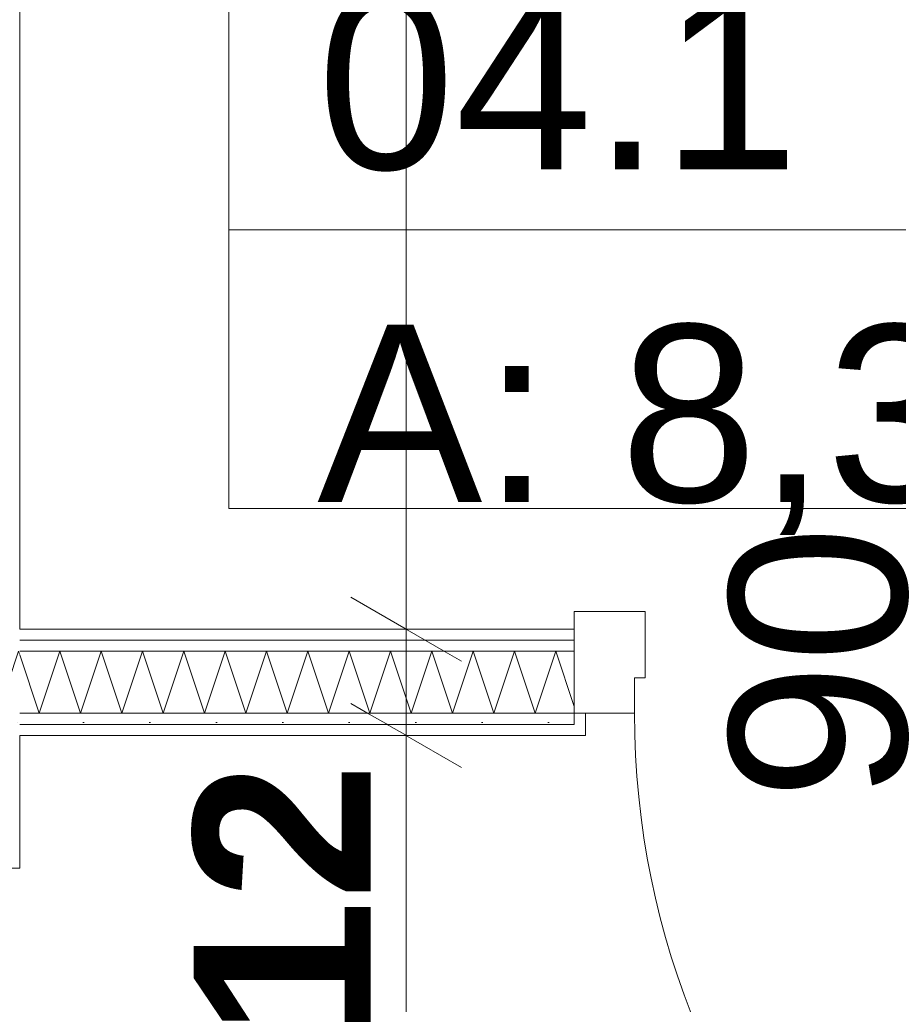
# Model space of a CAD drawing. Extents: x -7314 to 11761, y 144 to 9383.
# Tile 108 of 193: x 2048 to 2147, y 7878 to 7989. Entities that reach past the tile are written whole.
import ezdxf
from ezdxf.xclip import XClip

# ---------------------------------------------------------------- set-up
doc = ezdxf.new("R2010")
doc.units = 0
doc.header["$MEASUREMENT"] = 0
doc.header["$XCLIPFRAME"] = 0
doc.linetypes.add('Wipeout_Contour', pattern=[20000, 0, -20000])
for name, color, linetype in [('FORMA - Arch 01 - 220-A Ściany', 7, 'Continuous'), ('FORMA - Arch 02 - Strefy', 7, 'Continuous'), ('FORMA - Arch 02 - Ściany zewnętrzne', 7, 'Continuous'), ('FORMA - Arch 04 - Wymiary ogólne', 7, 'Continuous')]:
    doc.layers.add(name, color=color, linetype=linetype)
doc.styles.add('STYL_AUTOMATYCZNY_2', font='arial.ttf')
doc.styles.add('STYL_AUTOMATYCZNY_9', font='arial.ttf')
pattern_1 = [(0, (4185.3, -5972.398), (0, 7.5), [0, -7.5])]

# ---------------------------------------------------------------- blocks, each defined once
blk = doc.blocks.new('*X100')
at = {"layer": 'FORMA - Arch 01 - 220-A Ściany', "color": 7, "linetype": 'Continuous', "lineweight": 5, "ltscale": 0.025}
for p, q in [((2033.1, 7915.55), (2033.97, 7918.14)), ((2033.97, 7918.14), (2036.3, 7911.14)), ((2036.3, 7911.14), (2038.63, 7918.14)), ((2038.63, 7918.14), (2040.97, 7911.14)), ((2040.97, 7911.14), (2043.3, 7918.14)), ((2043.3, 7918.14), (2045.63, 7911.14)), ((2045.63, 7911.14), (2047.97, 7918.14)), ((2047.97, 7918.14), (2048.1, 7917.74))]:
    blk.add_line(p, q, dxfattribs=at)
blk = doc.blocks.new('*X103')
at = {"layer": 'FORMA - Arch 01 - 220-A Ściany', "color": 7, "linetype": 'Continuous', "lineweight": 5, "ltscale": 0.025}
for p, q in [((2050.3, 7911.14), (2052.63, 7918.14)), ((2052.63, 7918.14), (2054.97, 7911.14)), ((2054.97, 7911.14), (2057.3, 7918.14)), ((2057.3, 7918.14), (2059.63, 7911.14)), ((2059.63, 7911.14), (2061.97, 7918.14)), ((2061.97, 7918.14), (2064.3, 7911.14)), ((2064.3, 7911.14), (2066.63, 7918.14)), ((2066.63, 7918.14), (2068.97, 7911.14)), ((2068.97, 7911.14), (2071.3, 7918.14)), ((2071.3, 7918.14), (2073.63, 7911.14)), ((2073.63, 7911.14), (2075.97, 7918.14)), ((2075.97, 7918.14), (2078.3, 7911.14)), ((2078.3, 7911.14), (2080.63, 7918.14)), ((2080.63, 7918.14), (2082.97, 7911.14)), ((2082.97, 7911.14), (2085.3, 7918.14)), ((2085.3, 7918.14), (2087.63, 7911.14)), ((2087.63, 7911.14), (2089.97, 7918.14)), ((2089.97, 7918.14), (2092.3, 7911.14)), ((2092.3, 7911.14), (2094.63, 7918.14)), ((2094.63, 7918.14), (2096.97, 7911.14)), ((2096.97, 7911.14), (2099.3, 7918.14)), ((2099.3, 7918.14), (2101.63, 7911.14)), ((2101.63, 7911.14), (2103.97, 7918.14)), ((2103.97, 7918.14), (2106.3, 7911.14)), ((2106.3, 7911.14), (2108.63, 7918.14)), ((2108.63, 7918.14), (2110.71, 7911.9)), ((2048.1, 7917.74), (2050.3, 7911.14))]:
    blk.add_line(p, q, dxfattribs=at)
blk = doc.blocks.new('Rysunek_1_1', base_point=(4185.3, -5972.4))
at = {"layer": 'FORMA - Arch 01 - 220-A Ściany', "linetype": 'Continuous', "lineweight": 5}
h = blk.add_hatch(dxfattribs=at)
h.set_pattern_fill('Gips_0001', style=0, pattern_type=2)
h.set_pattern_definition(pattern_1)
h.paths.add_polyline_path([(2048.1, 7918.14), (2048.1, 7919.39), (2033.1, 7919.39), (2033.1, 7918.14)])
h = blk.add_hatch(dxfattribs=at)
h.set_pattern_fill('Gips_0001', style=0, pattern_type=2)
h.set_pattern_definition(pattern_1)
h.paths.add_polyline_path([(2048.1, 7909.89), (2048.1, 7911.14), (2033.1, 7911.14), (2033.1, 7909.89)])
at = {"color": 7, "linetype": 'Continuous', "lineweight": 13, "ltscale": 0.025}
blk.add_blockref('*X100', (0, 0), dxfattribs=at)
at = {"color": 254, "linetype": 'Wipeout_Contour', "lineweight": 0, "ltscale": 41761.403087}
blk.add_wipeout([(2412.21, 8071.66), (2412.21, 8139.9), (2033.1, 8139.9), (2033.1, 7920.64), (2412.21, 7920.64)], dxfattribs=at).dxf.layer = 'FORMA - Arch 02 - Strefy'
at = {"color": 254, "linetype": 'Wipeout_Contour', "lineweight": 0, "ltscale": 32564.192828}
blk.add_wipeout([(2033.1, 7750.58), (2412.21, 7750.58), (2412.21, 7908.64), (2033.1, 7908.64)], dxfattribs=at).dxf.layer = 'FORMA - Arch 02 - Strefy'
at = {"layer": 'FORMA - Arch 01 - 220-A Ściany', "linetype": 'Continuous', "lineweight": 5}
h = blk.add_hatch(dxfattribs=at)
h.set_pattern_fill('Gips_0001', style=0, pattern_type=2)
h.set_pattern_definition(pattern_1)
h.paths.add_polyline_path([(2048.1, 7919.39), (2048.1, 7920.64), (2033.1, 7920.64), (2033.1, 7919.39)])
h = blk.add_hatch(dxfattribs=at)
h.set_pattern_fill('Gips_0001', style=0, pattern_type=2)
h.set_pattern_definition(pattern_1)
h.paths.add_polyline_path([(2048.1, 7908.64), (2048.1, 7909.89), (2033.1, 7909.89), (2033.1, 7908.64)])
at = {"layer": 'FORMA - Arch 01 - 220-A Ściany', "color": 7, "linetype": 'Continuous', "lineweight": 13, "ltscale": 0.025}
blk.add_arc((2209.91, 7911.14), 92.4, 180, 270, dxfattribs=at)
at = {"layer": 'FORMA - Arch 02 - Strefy', "color": 7, "linetype": 'Continuous', "lineweight": 13, "ltscale": 0.025}
for p, q in [((2071.7, 7965.7), (2071.7, 7997.13)), ((2219.16, 7965.7), (2071.7, 7965.7)), ((2071.7, 7965.7), (2219.16, 7965.7)), ((2071.7, 7934.27), (2071.7, 7965.7)), ((2219.16, 7934.27), (2071.7, 7934.27))]:
    blk.add_line(p, q, dxfattribs=at)
at = {"layer": 'FORMA - Arch 01 - 220-A Ściany', "color": 7, "linetype": 'Continuous', "lineweight": 13, "insert": (1998.49, 7807.04), "char_height": 20, "attachment_point": 7, "style": 'STYL_AUTOMATYCZNY_2'}
blk.add_mtext('\\A1;{\\pql;\\pt0;\\fArial|b0|i0|c238|p0;\\W1.000000;200\\fArial|b0|i0|c238|p0;\\W1.000000;\\A1{\\H.66x;\\S^  ;}\\fArial|b0|i0|c238|p0;\\W1.000000;\\fArial|b0|i0|c238|p0;\\W1.000000;}', dxfattribs=at)
at = {"layer": 'FORMA - Arch 02 - Strefy', "color": 7, "linetype": 'Continuous', "lineweight": 13, "insert": (2071.7, 8021.3), "char_height": 18, "attachment_point": 1, "style": 'STYL_AUTOMATYCZNY_2'}
blk.add_mtext('\\A1;{\\pql;\\pt0,460;\\fArial|b0|i0|c238|p0;\\W1.000000;wc\\fArial|b0|i0|c238|p0;\\W1.000000;\\A1{\\H.66x;\\S^  ;}\\fArial|b0|i0|c238|p0;\\W1.000000;\\fArial|b0|i0|c238|p0;\\W1.000000;\\A1{\\H.66x;\\S^  ;}}', dxfattribs=at)
at = {"layer": 'FORMA - Arch 04 - Wymiary ogólne', "color": 154, "linetype": 'Continuous', "lineweight": 13, "insert": (2087.74, 7874.52), "char_height": 20, "width": 30.509, "attachment_point": 7, "rotation": 90, "style": 'STYL_AUTOMATYCZNY_9'}
blk.add_mtext('\\A1;{\\pql;\\fArial|b1|i0|c238|p0;\\W1.000000;12}', dxfattribs=at)
at = {"color": 254, "linetype": 'Wipeout_Contour', "lineweight": 0, "ltscale": 32753.989717}
blk.add_wipeout([(2110.71, 7920.64), (2048.1, 7920.64), (2048.1, 7919.39), (2110.71, 7919.39)], dxfattribs=at).dxf.layer = 'FORMA - Arch 01 - 220-A Ściany'
at = {"color": 254, "linetype": 'Wipeout_Contour', "lineweight": 0, "ltscale": 32712.401368}
blk.add_wipeout([(2048.1, 7909.89), (2048.1, 7908.64), (2110.71, 7908.64), (2110.71, 7909.89)], dxfattribs=at).dxf.layer = 'FORMA - Arch 01 - 220-A Ściany'
at = {"layer": 'FORMA - Arch 01 - 220-A Ściany', "linetype": 'Continuous', "lineweight": 5}
h = blk.add_hatch(dxfattribs=at)
h.set_pattern_fill('Gips_0001', style=0, pattern_type=2)
h.set_pattern_definition(pattern_1)
h.paths.add_polyline_path([(2110.71, 7920.64), (2048.1, 7920.64), (2048.1, 7919.39), (2110.71, 7919.39)])
h = blk.add_hatch(dxfattribs=at)
h.set_pattern_fill('Gips_0001', style=0, pattern_type=2)
h.set_pattern_definition(pattern_1)
h.paths.add_polyline_path([(2048.1, 7909.89), (2048.1, 7908.64), (2110.71, 7908.64), (2110.71, 7909.89)])
at = {"layer": 'FORMA - Arch 01 - 220-A Ściany', "color": 7, "linetype": 'Continuous', "lineweight": 15, "ltscale": 0.025, "flags": 128}
blk.add_lwpolyline([(2110.71, 7920.64), (2048.1, 7920.64)], dxfattribs=at)
at = {"layer": 'FORMA - Arch 02 - Ściany zewnętrzne', "color": 7, "linetype": 'Continuous', "lineweight": 13, "ltscale": 0.025, "flags": 128}
blk.add_lwpolyline([(2048.1, 7920.64), (2048.1, 8139.9)], dxfattribs=at)
at = {"layer": 'FORMA - Arch 04 - Wymiary ogólne', "color": 154, "linetype": 'Continuous', "lineweight": 13, "ltscale": 0.025}
for p, q in [((2091.74, 7920.64), (2091.74, 8139.9)), ((2101.11, 7920.64), (2082.36, 7920.64)), ((2101.11, 7908.64), (2082.36, 7908.64)), ((2091.74, 7750.58), (2091.74, 7908.64))]:
    blk.add_line(p, q, dxfattribs=at)
at = {"color": 254, "linetype": 'Wipeout_Contour', "lineweight": 0, "ltscale": 32749.153677}
blk.add_wipeout([(2048.1, 7918.14), (2110.71, 7918.14), (2110.71, 7919.39), (2048.1, 7919.39)], dxfattribs=at).dxf.layer = 'FORMA - Arch 01 - 220-A Ściany'
at = {"color": 254, "linetype": 'Wipeout_Contour', "lineweight": 0, "ltscale": 32717.237034}
blk.add_wipeout([(2048.1, 7909.89), (2110.71, 7909.89), (2110.71, 7911.14), (2048.1, 7911.14)], dxfattribs=at).dxf.layer = 'FORMA - Arch 01 - 220-A Ściany'
at = {"layer": 'FORMA - Arch 01 - 220-A Ściany', "linetype": 'Continuous', "lineweight": 5}
h = blk.add_hatch(dxfattribs=at)
h.set_pattern_fill('Gips_0001', style=0, pattern_type=2)
h.set_pattern_definition(pattern_1)
h.paths.add_polyline_path([(2048.1, 7918.14), (2110.71, 7918.14), (2110.71, 7919.39), (2048.1, 7919.39)])
h = blk.add_hatch(dxfattribs=at)
h.set_pattern_fill('Gips_0001', style=0, pattern_type=2)
h.set_pattern_definition(pattern_1)
h.paths.add_polyline_path([(2048.1, 7909.89), (2110.71, 7909.89), (2110.71, 7911.14), (2048.1, 7911.14)])
at = {"layer": 'FORMA - Arch 01 - 220-A Ściany', "color": 7, "linetype": 'Continuous', "lineweight": 15, "ltscale": 0.025}
blk.add_line((2110.71, 7919.39), (2110.71, 7920.64), dxfattribs=at)
at = {"layer": 'FORMA - Arch 01 - 220-A Ściany', "color": 7, "linetype": 'Continuous', "lineweight": 13, "ltscale": 0.025}
blk.add_line((2110.71, 7919.39), (2048.1, 7919.39), dxfattribs=at)
at = {"color": 254, "linetype": 'Wipeout_Contour', "lineweight": 0, "ltscale": 32733.195099}
blk.add_wipeout([(2048.1, 7911.14), (2110.71, 7911.14), (2110.71, 7918.14), (2048.1, 7918.14)], dxfattribs=at).dxf.layer = 'FORMA - Arch 01 - 220-A Ściany'
at = {"layer": 'FORMA - Arch 01 - 220-A Ściany', "color": 7, "linetype": 'Continuous', "lineweight": 15, "ltscale": 0.025}
blk.add_line((2110.71, 7918.14), (2110.71, 7919.39), dxfattribs=at)
at = {"layer": 'FORMA - Arch 01 - 220-A Ściany', "color": 7, "linetype": 'Continuous', "lineweight": 13, "ltscale": 0.025}
blk.add_line((2110.71, 7918.14), (2048.1, 7918.14), dxfattribs=at)
at = {"layer": 'FORMA - Arch 04 - Wymiary ogólne', "color": 154, "linetype": 'Continuous', "lineweight": 13, "ltscale": 0.025}
for p, q in [((2085.49, 7924.25), (2097.99, 7917.03)), ((2091.74, 7908.64), (2091.74, 7920.64)), ((2085.49, 7912.25), (2097.99, 7905.03))]:
    blk.add_line(p, q, dxfattribs=at)
at = {"color": 7, "linetype": 'Continuous', "lineweight": 13, "ltscale": 0.025}
blk.add_blockref('*X103', (0, 0), dxfattribs=at)
at = {"layer": 'FORMA - Arch 01 - 220-A Ściany', "color": 7, "linetype": 'Continuous', "lineweight": 13, "insert": (2154.05, 7901.28), "char_height": 20, "attachment_point": 7, "rotation": 90, "style": 'STYL_AUTOMATYCZNY_2'}
blk.add_mtext('\\A1;{\\pql;\\pt0;\\fArial|b0|i0|c238|p0;\\W1.000000;90\\fArial|b0|i0|c238|p0;\\W1.000000;\\A1{\\H.66x;\\S^  ;}\\fArial|b0|i0|c238|p0;\\W1.000000;\\fArial|b0|i0|c238|p0;\\W1.000000;}', dxfattribs=at)
at = {"color": 254, "linetype": 'Wipeout_Contour', "lineweight": 0, "ltscale": 40934.09694}
blk.add_wipeout([(2111.96, 7908.64), (2111.96, 7911.14), (2110.71, 7911.14), (2110.71, 7909.89), (2110.71, 7908.64)], dxfattribs=at).dxf.layer = 'FORMA - Arch 01 - 220-A Ściany'
at = {"layer": 'FORMA - Arch 01 - 220-A Ściany', "linetype": 'Continuous', "lineweight": 5}
h = blk.add_hatch(dxfattribs=at)
h.set_pattern_fill('Gips_0001', style=0, pattern_type=2)
h.set_pattern_definition(pattern_1)
h.paths.add_polyline_path([(2111.96, 7908.64), (2111.96, 7911.14), (2110.71, 7911.14), (2110.71, 7909.89), (2110.71, 7908.64)])
at = {"layer": 'FORMA - Arch 01 - 220-A Ściany', "color": 7, "linetype": 'Continuous', "lineweight": 15, "ltscale": 0.025}
for p, q in [((2110.71, 7911.14), (2110.71, 7918.14)), ((2110.71, 7911.14), (2111.96, 7911.14)), ((2111.96, 7911.14), (2111.96, 7908.64)), ((2110.71, 7908.64), (2111.96, 7908.64)), ((2110.71, 7908.64), (2111.96, 7908.64))]:
    blk.add_line(p, q, dxfattribs=at)
at = {"layer": 'FORMA - Arch 01 - 220-A Ściany', "color": 7, "linetype": 'Continuous', "lineweight": 13, "ltscale": 0.025}
for p, q in [((2048.1, 7911.14), (2110.71, 7911.14)), ((2110.71, 7909.89), (2110.71, 7911.14)), ((2048.1, 7909.89), (2110.71, 7909.89))]:
    blk.add_line(p, q, dxfattribs=at)
at = {"layer": 'FORMA - Arch 01 - 220-A Ściany', "color": 7, "linetype": 'Continuous', "lineweight": 15, "ltscale": 0.025, "flags": 128}
blk.add_lwpolyline([(2048.1, 7908.64), (2110.71, 7908.64)], dxfattribs=at)
at = {"color": 254, "linetype": 'Wipeout_Contour', "lineweight": 0, "ltscale": 49164.350825}
blk.add_wipeout([(2118.71, 7922.64), (2110.71, 7922.64), (2110.71, 7911.14), (2117.51, 7911.14), (2117.51, 7915.14), (2118.71, 7915.14)], dxfattribs=at).dxf.layer = 'FORMA - Arch 01 - 220-A Ściany'
at = {"color": 254, "linetype": 'Wipeout_Contour', "lineweight": 0, "ltscale": 24490.698718}
blk.add_wipeout([(2048.1, 7908.64), (2033.1, 7908.64), (2048.1, 7893.64)], dxfattribs=at).dxf.layer = 'FORMA - Arch 02 - Ściany zewnętrzne'
at = {"layer": 'FORMA - Arch 01 - 220-A Ściany', "color": 7, "linetype": 'Continuous', "lineweight": 15, "ltscale": 0.025}
for p, q in [((2110.71, 7911.14), (2110.71, 7922.64)), ((2110.71, 7922.64), (2118.71, 7922.64)), ((2118.71, 7922.64), (2118.71, 7915.14)), ((2110.71, 7919.39), (2110.71, 7920.64)), ((2110.71, 7919.39), (2110.71, 7920.64)), ((2110.71, 7918.14), (2110.71, 7919.39)), ((2110.71, 7918.14), (2110.71, 7919.39)), ((2110.71, 7911.14), (2110.71, 7918.14)), ((2110.71, 7911.14), (2110.71, 7918.14)), ((2118.71, 7915.14), (2117.51, 7915.14)), ((2117.51, 7915.14), (2117.51, 7911.14)), ((2117.51, 7911.14), (2110.71, 7911.14)), ((2111.96, 7911.14), (2111.96, 7908.64))]:
    blk.add_line(p, q, dxfattribs=at)
at = {"layer": 'FORMA - Arch 01 - 220-A Ściany', "color": 7, "linetype": 'Continuous', "lineweight": 13, "insert": (2194.05, 7886.03), "char_height": 20, "attachment_point": 7, "rotation": 90, "style": 'STYL_AUTOMATYCZNY_2'}
blk.add_mtext('\\A1;{\\pql;\\pt0;\\fArial|b0|i0|c238|p0;\\W1.000000;200\\fArial|b0|i0|c238|p0;\\W1.000000;\\A1{\\H.66x;\\S^  ;}\\fArial|b0|i0|c238|p0;\\W1.000000;\\fArial|b0|i0|c238|p0;\\W1.000000;}', dxfattribs=at)
at = {"layer": 'FORMA - Arch 02 - Strefy', "color": 7, "linetype": 'Continuous', "lineweight": 13, "char_height": 20, "attachment_point": 1, "style": 'STYL_AUTOMATYCZNY_2'}
for s, insert in [('\\A1;{\\pql;\\pt0,460;\\fArial|b0|i0|c238|p0;\\W1.000000;04.1\\fArial|b0|i0|c238|p0;\\W1.000000;\\A1{\\H.66x;\\S^  ;}\\fArial|b0|i0|c238|p0;\\W1.000000;\\fArial|b0|i0|c238|p0;\\W1.000000;\\A1{\\H.66x;\\S^  ;}}', (2081.7, 7992.56)), ('\\A1;{\\pql;\\pt0,460;\\fArial|b0|i0|c238|p0;\\W1.000000;A: 8,31\\fArial|b0|i0|c238|p0;\\W1.000000;\\A1{\\H.66x;\\S^  ;}\\fArial|b0|i0|c238|p0;\\W1.000000; m\\fArial|b0|i0|c238|p0;\\W1.000000;\\A1{\\H.66x;\\S2^  ;}}', (2081.7, 7960.84))]:
    blk.add_mtext(s, dxfattribs=dict(at, insert=insert))
at = {"color": 254, "linetype": 'Wipeout_Contour', "lineweight": 0, "ltscale": 24471.706184}
blk.add_wipeout([(2033.1, 7908.64), (2033.1, 7893.64), (2048.1, 7893.64)], dxfattribs=at).dxf.layer = 'FORMA - Arch 02 - Ściany zewnętrzne'
at = {"layer": 'FORMA - Arch 02 - Ściany zewnętrzne', "color": 7, "linetype": 'Continuous', "lineweight": 13, "ltscale": 0.025, "flags": 128}
for points in [[(2048.1, 7893.64), (2048.1, 7908.64)], [(2033.1, 7893.64), (2048.1, 7893.64)]]:
    blk.add_lwpolyline(points, dxfattribs=at)
at = {"layer": 'FORMA - Arch 01 - 220-A Ściany', "color": 7, "linetype": 'Continuous', "lineweight": 13, "insert": (2013.74, 7847.04), "char_height": 20, "attachment_point": 7, "style": 'STYL_AUTOMATYCZNY_2'}
blk.add_mtext('\\A1;{\\pql;\\pt0;\\fArial|b0|i0|c238|p0;\\W1.000000;90\\fArial|b0|i0|c238|p0;\\W1.000000;\\A1{\\H.66x;\\S^  ;}\\fArial|b0|i0|c238|p0;\\W1.000000;\\fArial|b0|i0|c238|p0;\\W1.000000;}', dxfattribs=at)

msp = doc.modelspace()

# ---------------------------------------------------------------- block references
at = {"lineweight": 20}
ref = msp.add_blockref('Rysunek_1_1', (4185.29965, -5972.39804), dxfattribs=at)
XClip(ref).set_block_clipping_path([(254.0251470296, 246.5573808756), (9689.7973583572, 9358.9497337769)])

doc.saveas('drawing.dxf')
